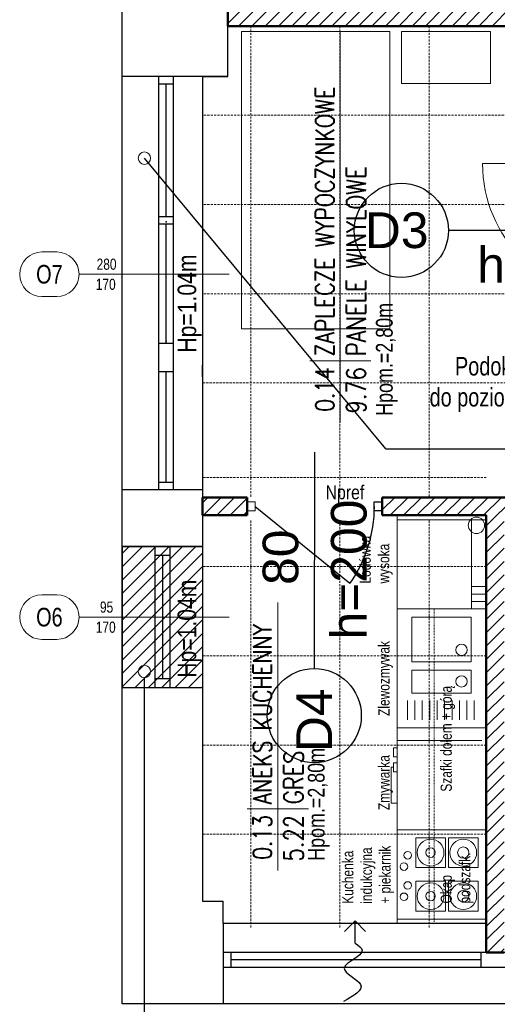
# Model space of a CAD drawing. Header units: millimetres. Extents: x -523 to 1404227, y -783705 to 1038705.
# Tile 40 of 256: x 353534 to 356749, y 9 to 6630. Entities that reach past the tile are written whole.
import ezdxf
from ezdxf.enums import TextEntityAlignment as Align

# ---------------------------------------------------------------- set-up
doc = ezdxf.new("R2010")
doc.units = ezdxf.units.MM
doc.linetypes.add('0.5_0.5', pattern=[1, 0.5, -0.5])
doc.linetypes.add('DASHEDX2', pattern=[1.5, 1, -0.5])
for name, color, linetype, lineweight in [('3. Opis stolarki drzwiowej i okiennej', 5, 'Continuous', 30), ('BA_KS_ist.', 34, 'Continuous', 13), ('BA_met', 7, 'Continuous', 18), ('BA_sym', 7, 'Continuous', 18), ('BA_txc', 1, 'Continuous', 18), ('BA_txs', 2, 'Continuous', 18), ('Cienka', 7, 'Continuous', 18), ('mm_Wentylacja', 5, 'Continuous', 50), ('PG_PRZERYWANE_ŚREDNIE', 1, 'DASHEDX2', 18), ('PG_WIDOKOWE_CIENKIE', 7, 'Continuous', 18), ('PG_WYPOSAŻENIE', 1, 'Continuous', 18), ('Przekrojowa', 60, 'Continuous', 18), ('Wyposażenie', 134, 'Continuous', 18), ('WYPOSAŻENIE GARAŻU', 253, 'Continuous', 5)]:
    doc.layers.add(name, color=color, linetype=linetype, lineweight=lineweight)
doc.styles.add('BIKTC', font='bikromsw.shx', dxfattribs={"width": 0.8})
doc.styles.add('BIKTS', font='bikromsw.shx', dxfattribs={"width": 0.85})
doc.styles.add('BIKWYM', font='BIKROMSW.SHX', dxfattribs={"width": 0.8})
doc.styles.add('ROMANS', font='romans', dxfattribs={"width": 0.7})
doc.styles.get("Standard").update_dxf_attribs({"font": 'arial.ttf'})
pattern_1 = [(45, (-152649.147, 347385.806), (-44.9012806, 44.9012806), [])]

# ---------------------------------------------------------------- blocks, each defined once
blk = doc.blocks.new('jamb')
blk.add_lwpolyline([(-0.5, -0.5), (-0.5, 0.5), (0.5, 0.5), (0.5, -0.5)], close=True)
blk = doc.blocks.new('A$C6b6b2cc1')
at = {"color": 5, "lineweight": 20}
for p, q in [((17.9, 91), (29.9, 91)), ((17.9, 0), (29.9, 0))]:
    blk.add_line(p, q, dxfattribs=at)
for p, q in [((20.9, 85.5), (20.9, 91)), ((20.9, 91), (26.9, 91)), ((26.9, 91), (26.9, 85.5)), ((26.9, 85.5), (20.9, 85.5))]:
    blk.add_line(p, q)
at = {"color": 0, "extrusion": (0, 0, -1)}
blk.add_line((23.9, 5.5), (75.47, 69.26), dxfattribs=at)
at = {"extrusion": (0, 0, -1)}
blk.add_line((56.49, 45.5), (0, 45.5), dxfattribs=at)
at = {"color": 0, "extrusion": (0, 0, -1)}
blk.add_arc((-23.9, -4.5), 90, 90, 124.95948, dxfattribs=at)
at = {"layer": 'WYPOSAŻENIE GARAŻU', "color": 240, "xscale": 5.5, "yscale": 5.999999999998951, "zscale": 5.5, "rotation": 90}
blk.add_blockref('jamb', (23.9, 2.75), dxfattribs=at)
blk = doc.blocks.new('dr1h901')
at = {"color": 0}
blk.add_line((-0.5, 0), (-0.5, 1), dxfattribs=at)
blk.add_line((0, 0.3622), (0, -0.2655))
blk.add_arc((-0.5, 0), 1, 0, 90, dxfattribs=at)
blk = doc.blocks.new('A$Cb1b4349b')
at = {"layer": 'WYPOSAŻENIE GARAŻU', "color": 240, "xscale": 5.5, "yscale": 5.999999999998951, "zscale": 5.5, "rotation": 90}
for p in [(23.9, 98.25), (23.9, 2.75)]:
    blk.add_blockref('jamb', p, dxfattribs=at)
at = {"layer": 'WYPOSAŻENIE GARAŻU', "color": 1, "xscale": -90, "yscale": 90, "zscale": -90, "rotation": 270}
blk.add_blockref('dr1h901', (23.9, 50.5), dxfattribs=at)
blk = doc.blocks.new('bikmet')
blk.add_line((0, 1.65), (0, -1.65))
at = {"style": 'ROMANS', "width": 0.8}
blk.add_attdef('NRPOM', text='', height=1, dxfattribs=at).set_placement((-0.333, 0.333), align=Align.RIGHT)
blk.add_attdef('NWAPOM', (0.25, 0.333), '', height=1, dxfattribs=at)
blk.add_attdef('RAREA', text='', height=1.042, dxfattribs=at).set_placement((-0.333, -0.333), align=Align.TOP_RIGHT)
blk.add_attdef('PODLOGA', text='', height=1.042, dxfattribs=at).set_placement((0.25, -0.333), align=Align.TOP_LEFT)
blk = doc.blocks.new('symdrz')
blk.add_lwpolyline([(-10, -30, -1), (-10, 30), (10, 30, -1), (10, -30)], format="xyb", close=True)
at = {"style": 'BIKTS', "width": 0.8}
blk.add_attdef('SZERDRZ', text='', height=25, dxfattribs=at).set_placement((77.1, 8.8), align=Align.CENTER)
blk.add_attdef('SYMDRZ', text='', height=25, dxfattribs=at).set_placement((0, 0), align=Align.MIDDLE)
blk.add_attdef('WYSDRZ', text='', height=25, dxfattribs=at).set_placement((77.1, -9.5), align=Align.TOP_CENTER)
blk = doc.blocks.new('podciecie')
at = {"layer": 'mm_Wentylacja', "color": 142, "lineweight": 30}
for p, q in [((23288, -37575.5), (23288, -37590.5)), ((23288, -37590.5), (23280.93, -37583.43)), ((23288, -37590.5), (23295.07, -37583.43))]:
    blk.add_line(p, q, dxfattribs=at)
blk.add_spline([(23288, -37575.5), (23283.25, -37570.75), (23295.25, -37558.75), (23284.25, -37547.75), (23295.75, -37536.25)], degree=3, dxfattribs=at)
blk = doc.blocks.new('A$C6810ecfa')
at = {"layer": 'BA_KS_ist.', "color": 30, "linetype": 'Continuous', "lineweight": 20, "ltscale": 25}
blk.add_circle((-2195.59, 249.73), 5.5, dxfattribs=at)

msp = doc.modelspace()

# ---------------------------------------------------------------- hatches: boundary and pattern name
at = {"layer": 'PG_WIDOKOWE_CIENKIE', "lineweight": 18}
h = msp.add_hatch(dxfattribs=at)
h.set_pattern_fill('LINE', scale=20, angle=45)
h.set_pattern_definition(pattern_1)
h.paths.add_polyline_path([(354934.33, 6707.52), (360229.33, 6707.52), (360229.33, 6587.52), (354934.33, 6587.52)])
h = msp.add_hatch(dxfattribs=at)
h.set_pattern_fill('LINE', scale=20, angle=45)
h.set_pattern_definition(pattern_1)
h.paths.add_polyline_path([(355064.33, 3417.52), (354764.33, 3417.52), (354764.33, 3297.52), (355064.33, 3297.52)])
h = msp.add_hatch(dxfattribs=at)
h.set_pattern_fill('LINE', scale=20, angle=45)
h.set_pattern_definition(pattern_1)
h.paths.add_polyline_path([(356874.33, 3417.52), (355974.33, 3417.52), (355974.33, 3297.52), (356674.33, 3297.52), (356674.33, 357.52), (356794.33, 357.52), (356794.33, 3297.52), (356874.33, 3297.52)])
h = msp.add_hatch(dxfattribs=at)
h.set_pattern_fill('LINE', scale=20, angle=45)
h.set_pattern_definition([(45, (-152464.99, 276287.02), (-44.9012806, 44.9012806), [])])
h.paths.add_polyline_path([(354224.33, 3087.52), (354764.33, 3087.52), (354764.33, 2137.52), (354224.33, 2137.52)])

# ---------------------------------------------------------------- linework, layer by layer
for p, q in [((354224.33, 3087.52), (354224.33, 24712.52)), ((354934.33, 6247.52), (354934.33, 6712.52)), ((354764.33, 6247.52), (354224.33, 6247.52)), ((354469.33, 3467.52), (354469.33, 6247.52)), ((354569.33, 6247.52), (354469.33, 6247.52)), ((354569.33, 3467.52), (354569.33, 6247.52)), ((354934.33, 6247.52), (354764.33, 6247.52)), ((354764.33, 6247.52), (354764.33, 3087.52)), ((354764.33, 6247.52), (354934.33, 6247.52)), ((354569.33, 6197.52), (354469.33, 6197.52)), ((354519.33, 5305.02), (354519.33, 6197.52)), ((355997.45, 3744.33), (354373.13, 5698.82)), ((354569.33, 5305.02), (354469.33, 5305.02)), ((354569.33, 5255.02), (354469.33, 5255.02)), ((354519.33, 4452.52), (354519.33, 5255.02)), ((354569.33, 4452.52), (354469.33, 4452.52)), ((354764.33, 4227.52), (354764.33, 4307.52)), ((354569.33, 4262.52), (354469.33, 4262.52)), ((354519.33, 3517.52), (354519.33, 4262.52)), ((355997.45, 3744.33), (358414.09, 3744.33)), ((354569.33, 3517.52), (354469.33, 3517.52)), ((354764.33, 3467.52), (354224.33, 3467.52)), ((354764.33, 3467.52), (354764.33, 3417.52)), ((354764.33, 3087.52), (354224.33, 3087.52)), ((354224.33, 3087.52), (354224.33, 2137.52)), ((354444.33, 3087.52), (354444.33, 3027.52)), ((354544.33, 3087.52), (354544.33, 3027.52)), ((354764.33, 3087.52), (354764.33, 2137.52)), ((354544.33, 3027.52), (354444.33, 3027.52)), ((354444.33, 3027.52), (354444.33, 2197.52)), ((354494.33, 3027.52), (354494.33, 2197.52)), ((354544.33, 3027.52), (354544.33, 2197.52)), ((354373.13, -494.16), (354373.13, 2205.48)), ((354544.33, 2197.52), (354444.33, 2197.52)), ((354444.33, 2197.52), (354444.33, 2137.52)), ((354544.33, 2197.52), (354544.33, 2137.52)), ((354224.33, 12.52), (354224.33, 2137.52)), ((354764.33, 2137.52), (354224.33, 2137.52)), ((354764.33, 2137.52), (354764.33, 702.52)), ((354764.33, 702.52), (354904.33, 702.52)), ((354904.33, 552.52), (354904.33, 702.52)), ((356674.33, 552.52), (354904.33, 552.52)), ((354904.33, 552.52), (354904.33, 12.52)), ((354904.33, 357.52), (354904.33, 257.52)), ((360459.33, 357.52), (354904.33, 357.52)), ((354954.33, 357.52), (354954.33, 257.52)), ((356639.33, 257.52), (356639.33, 357.52)), ((356639.33, 307.52), (354954.33, 307.52)), ((360459.33, 257.52), (354904.33, 257.52)), ((368834.33, 12.52), (354224.33, 12.52))]:
    msp.add_line(p, q)
for points in [[(354934.33, 6707.52), (360229.33, 6707.52), (360229.33, 6587.52), (354934.33, 6587.52)], [(354224.33, 3087.52), (354764.33, 3087.52), (354764.33, 2137.52), (354224.33, 2137.52)]]:
    msp.add_lwpolyline(points, close=True)
at = {"lineweight": 20}
for centre in [(354373.13, 5698.82), (354373.13, 2247.16)]:
    msp.add_circle(centre, 41.68, dxfattribs=at)
for p in [(354519.33, 5270.85), (354519.33, 5270.85), (354519.33, 5270.85), (354519.33, 5270.85), (354519.33, 4469.19), (354519.33, 4469.19), (354519.33, 4469.19), (354519.33, 4469.19)]:
    msp.add_point(p)
at = {"layer": '3. Opis stolarki drzwiowej i okiennej'}
for p, q in [((357874.54, 5211.26), (356419.34, 5213.32)), ((355518.94, 3722.13), (355516.88, 2266.93))]:
    msp.add_line(p, q, dxfattribs=at)
for centre in [(356102.81, 5213.32), (355516.88, 1950.41)]:
    msp.add_circle(centre, 316.53, dxfattribs=at)
at = {"layer": 'BA_met', "color": 18}
for p, q in [((355692.06, 3921.42), (355692.06, 6545.56)), ((355270.89, 909.33), (355270.89, 2710.73))]:
    msp.add_line(p, q, dxfattribs=at)
at = {"layer": 'BA_sym', "color": 18}
for p, q in [((354943.92, 4918.35), (353933.66, 4918.35)), ((354943.92, 2612.52), (353933.66, 2612.52))]:
    msp.add_line(p, q, dxfattribs=at)
at = {"layer": 'PG_PRZERYWANE_ŚREDNIE', "color": 251, "lineweight": 15, "ltscale": 15}
for p, q in [((355089.33, 6587.52), (355089.33, 3417.52)), ((355689.33, 6587.52), (355689.33, 3417.52)), ((356289.33, 6587.52), (356289.33, 3417.52)), ((357489.33, 5987.52), (354764.33, 5987.52)), ((357489.33, 5387.52), (354764.33, 5387.52)), ((357489.33, 4787.52), (354764.33, 4787.52)), ((358494.33, 4187.52), (354764.33, 4187.52)), ((356674.33, 3552.52), (354764.33, 3552.52)), ((355089.33, 3262.52), (355089.33, 517.52)), ((355689.33, 3262.52), (355689.33, 517.52)), ((356289.33, 3262.52), (356289.33, 517.52)), ((356674.33, 2952.52), (354764.33, 2952.52)), ((356674.33, 2352.52), (354764.33, 2352.52)), ((356674.33, 1752.52), (354764.33, 1752.52)), ((356674.33, 1152.52), (354764.33, 1152.52))]:
    msp.add_line(p, q, dxfattribs=at)
at = {"layer": 'PG_WIDOKOWE_CIENKIE', "color": 18, "lineweight": 50}
for p, q in [((354934.33, 6707.52), (354934.33, 6587.52)), ((354934.33, 6587.52), (360229.33, 6587.52)), ((354764.33, 3417.52), (355064.33, 3417.52)), ((354764.33, 3417.52), (354764.33, 3297.52)), ((355064.33, 3297.52), (355064.33, 3417.52)), ((355974.33, 3417.52), (356874.33, 3417.52)), ((355974.33, 3297.52), (355974.33, 3417.52)), ((354764.33, 3297.52), (355064.33, 3297.52)), ((355974.33, 3297.52), (356674.33, 3297.52)), ((356674.33, 357.52), (356674.33, 3297.52)), ((356674.33, 357.52), (356794.33, 357.52))]:
    msp.add_line(p, q, dxfattribs=at)
at = {"layer": 'PG_WYPOSAŻENIE', "color": 251}
for p, q in [((356103.34, 6550.16), (356703.34, 6550.16)), ((356103.34, 6200.16), (356103.34, 6550.16)), ((356703.34, 6550.16), (356703.34, 6200.16)), ((356703.34, 6200.16), (356103.34, 6200.16)), ((356074.33, 552.52), (356074.33, 3297.52)), ((356074.33, 2667.52), (356074.33, 3267.52)), ((356074.33, 3267.52), (356674.33, 3267.52)), ((356074.33, 3267.52), (356074.33, 2667.52)), ((356574.33, 2667.52), (356574.33, 3267.52)), ((356674.33, 2817.52), (356574.33, 2817.52)), ((356674.33, 2767.52), (356574.33, 2767.52)), ((356674.33, 2717.52), (356574.33, 2717.52)), ((356674.33, 2667.52), (356074.33, 2667.52)), ((356172.97, 2611.97), (356172.97, 2311.97)), ((356572.97, 2611.97), (356172.97, 2611.97)), ((356572.97, 2311.97), (356572.97, 2611.97)), ((356172.97, 2311.97), (356572.97, 2311.97)), ((356172.97, 2256.45), (356172.97, 2100.31)), ((356572.97, 2256.45), (356172.97, 2256.45)), ((356572.97, 2100.31), (356572.97, 2256.45)), ((356143.76, 2052.92), (356143.76, 1921.29)), ((356172.97, 2100.31), (356572.97, 2100.31)), ((356193.76, 2052.92), (356193.76, 1921.29)), ((356243.76, 2052.92), (356243.76, 1921.29)), ((356293.76, 2052.92), (356293.76, 1921.29)), ((356343.76, 2052.92), (356343.76, 1921.29)), ((356393.76, 2052.92), (356393.76, 1921.29)), ((356443.76, 2052.92), (356443.76, 1921.29)), ((356493.76, 2052.92), (356493.76, 1921.29)), ((356543.76, 2052.92), (356543.76, 1921.29)), ((356593.76, 2052.92), (356593.76, 1921.29)), ((356674.33, 1867.52), (356074.33, 1867.52)), ((356049.33, 1732.52), (356074.33, 1732.52)), ((356049.33, 1732.52), (356049.33, 1672.52)), ((356074.33, 1782.52), (356074.33, 1182.52)), ((356644.33, 1782.51), (356074.33, 1782.51)), ((356049.33, 1672.52), (356074.33, 1672.52)), ((356049.33, 1632.52), (356074.33, 1632.52)), ((356049.33, 1632.52), (356049.33, 1572.52)), ((356049.33, 1572.52), (356074.33, 1572.52)), ((356674.33, 1182.52), (356074.33, 1182.52)), ((356674.33, 1182.52), (356074.33, 1182.52)), ((356199.71, 928.77), (356199.71, 1128.77)), ((356199.71, 1128.77), (356399.71, 1128.77)), ((356399.71, 1128.77), (356399.71, 928.77)), ((356419.71, 928.77), (356419.71, 1128.77)), ((356419.71, 1128.77), (356619.71, 1128.77)), ((356619.71, 1128.77), (356619.71, 928.77)), ((356399.71, 928.77), (356199.71, 928.77)), ((356619.71, 928.77), (356419.71, 928.77)), ((356399.71, 836.27), (356199.71, 836.27)), ((356199.71, 836.27), (356199.71, 636.27)), ((356399.71, 636.27), (356399.71, 836.27)), ((356619.71, 836.27), (356419.71, 836.27)), ((356419.71, 836.27), (356419.71, 636.27)), ((356619.71, 636.27), (356619.71, 836.27)), ((356199.71, 636.27), (356399.71, 636.27)), ((356419.71, 636.27), (356619.71, 636.27)), ((356674.33, 582.52), (356074.33, 582.52)), ((356674.33, 582.52), (356074.33, 582.52))]:
    msp.add_line(p, q, dxfattribs=at)
at = {"layer": 'PG_WYPOSAŻENIE', "color": 251, "linetype": '0.5_0.5', "ltscale": 10}
msp.add_line((356324.33, 2667.52), (356324.33, 552.52), dxfattribs=at)
at = {"layer": 'PG_WYPOSAŻENIE', "color": 251}
msp.add_lwpolyline([(356026.39, 4550.16), (355026.39, 4550.16), (355026.39, 6550.16), (356026.39, 6550.16)], close=True, dxfattribs=at)
msp.add_lwpolyline([(356074.33, 1362.52), (356034.33, 1362.52), (356034.33, 1602.52), (356049.33, 1602.52)], dxfattribs=at)
for centre, radius in [((356508.15, 2392.24), 38.32), ((356508.15, 2180.58), 38.32), ((356299.71, 1028.77), 31.75), ((356519.71, 1028.77), 38.1), ((356145.78, 1011.38), 25.4), ((356120.38, 935.18), 25.4), ((356145.78, 808.18), 25.4), ((356120.38, 731.98), 25.4), ((356299.71, 736.27), 31.75), ((356519.71, 736.27), 38.1)]:
    msp.add_circle(centre, radius, dxfattribs=at)
for centre, start, end in [((356299.71, 1028.77), 90, 270), ((356299.71, 1028.77), 270, 90), ((356519.71, 1028.77), 90, 270), ((356519.71, 1028.77), 270, 90), ((356299.71, 736.27), 90, 270), ((356299.71, 736.27), 270, 90), ((356519.71, 736.27), 90, 270), ((356519.71, 736.27), 270, 90)]:
    msp.add_arc(centre, 90, start, end, dxfattribs=at)
at = {"layer": 'Wyposażenie', "color": 7, "lineweight": 0}
msp.add_line((356674.33, 2667.52), (356674.33, 3267.52), dxfattribs=at)

# ---------------------------------------------------------------- block references
at = {"color": 5, "lineweight": 20, "xscale": 10, "yscale": 10, "zscale": 10}
for name, p, rotation in [('A$Cb1b4349b', (357788.29, 5717.52), 180), ('A$C6b6b2cc1', (355064.33, 3596.48), 270)]:
    msp.add_blockref(name, p, dxfattribs=dict(at, rotation=rotation))
at = {"layer": 'BA_met', "color": 18, "xscale": 125, "yscale": 125, "zscale": 125, "rotation": 90}
for p, values in [((355692.06, 4335.6), {'NRPOM': '0.14', 'NWAPOM': 'ZAPLECZE WYPOCZYNKOWE', 'RAREA': '9.76', 'PODLOGA': 'PANELE WINYLOWE'}), ((355270.89, 1323.51), {'NRPOM': '0.13', 'NWAPOM': 'ANEKS KUCHENNY', 'RAREA': '5.22', 'PODLOGA': 'GRES'})]:
    msp.add_blockref('bikmet', p, dxfattribs=at).add_auto_attribs(values)
at = {"layer": 'BA_sym', "color": 18}
ref = msp.add_blockref('symdrz', (353733.66, 4918.35), dxfattribs=dict(at, xscale=5.000000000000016, yscale=5.000000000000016, zscale=5.000000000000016, rotation=180.0000047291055))
ref.add_attrib('Symdrz', 'O7', dxfattribs={"height": 125, "rotation": 0.000005, "style": 'BIKTS', "width": 0.8}).set_placement((353733.66, 4918.35), align=Align.MIDDLE_CENTER)
ref.add_attrib('Szerdrz', '170', dxfattribs={"layer": 'BA_txc', "height": 75, "rotation": 0.000005, "style": 'BIKTS', "width": 0.8}).set_placement((354112.93, 4850.85), align=Align.MIDDLE_CENTER)
ref.add_attrib('Wysdrz', '280', dxfattribs={"layer": 'BA_txc', "height": 75, "rotation": 0.000005, "style": 'BIKTS', "width": 0.8}).set_placement((354118.59, 4985.85), align=Align.MIDDLE_CENTER)
ref = msp.add_blockref('symdrz', (353733.66, 2612.52), dxfattribs=dict(at, xscale=5.000000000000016, yscale=5.000000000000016, zscale=5.000000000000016, rotation=180.0000047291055))
ref.add_attrib('Symdrz', 'O6', dxfattribs={"height": 125, "rotation": 0.000005, "style": 'BIKTS', "width": 0.8}).set_placement((353733.66, 2612.52), align=Align.MIDDLE_CENTER)
ref.add_attrib('Szerdrz', '170', dxfattribs={"layer": 'BA_txc', "height": 75, "rotation": 0.000005, "style": 'BIKTS', "width": 0.8}).set_placement((354112.93, 2545.02), align=Align.MIDDLE_CENTER)
ref.add_attrib('Wysdrz', '95', dxfattribs={"layer": 'BA_txc', "height": 75, "rotation": 0.000005, "style": 'BIKTS', "width": 0.8}).set_placement((354118.59, 2680.02), align=Align.MIDDLE_CENTER)
at = {"layer": 'mm_Wentylacja', "color": 2, "lineweight": 30, "xscale": 10, "yscale": 10, "zscale": 10, "rotation": 180}
msp.add_blockref('podciecie', (588671.36, -375335.24), dxfattribs=at)
at = {"layer": 'Przekrojowa', "xscale": 10, "yscale": 10, "zscale": 10}
msp.add_blockref('A$C6810ecfa', (378564.33, 732.52), dxfattribs=at)

# ---------------------------------------------------------------- texts
at = {"layer": '3. Opis stolarki drzwiowej i okiennej', "char_height": 240, "width": 1203.5164, "attachment_point": 3}
for s, insert in [('{\\f@Arial Unicode MS|b0|i0|c238|p34;D3}', (356285.75, 5334.3)), ('{\\f@Arial Unicode MS|b0|i0|c238|p34;h=200}', (357555.59, 5101.35))]:
    msp.add_mtext(s, dxfattribs=dict(at, insert=insert))
at = {"layer": '3. Opis stolarki drzwiowej i okiennej', "char_height": 240, "width": 1203.5164, "attachment_point": 3, "rotation": 90}
for s, insert in [('{\\f@Arial Unicode MS|b0|i0|c238|p34;h=200}', (355628.85, 3403.19)), ('{\\f@Arial Unicode MS|b0|i0|c238|p34;80}', (355169.13, 3201.68)), ('{\\f@Arial Unicode MS|b0|i0|c238|p34;D4}', (355395.9, 2133.35))]:
    msp.add_mtext(s, dxfattribs=dict(at, insert=insert))
at = {"layer": 'BA_txs', "color": 18, "style": 'BIKTS', "width": 0.85}
for p in [(354721.93, 4391.31), (354721.93, 2205.05)]:
    msp.add_text('Hp=1.04m', height=125, rotation=90, dxfattribs=at).set_placement(p)
at = {"layer": 'BA_txs', "color": 7, "insert": (355592.67, 3498.52), "char_height": 93.75, "width": 7937.5264, "attachment_point": 1, "style": 'BIKTS'}
msp.add_mtext('Npref', dxfattribs=at)
at = {"layer": 'Cienka', "color": 7, "lineweight": 0, "char_height": 125, "attachment_point": 5, "style": 'BIKWYM'}
for s, insert in [('\\A1;Podokiennik do skucia\\Pdo poziomu projektowanego\\Pparapetu', (357129.18, 4072.67)), ('\\A1;Zamurować do poziomu\\Pprojektowanego parapetu', (355589.13, -262.16))]:
    msp.add_mtext(s, dxfattribs=dict(at, insert=insert))
at = {"layer": 'PG_WYPOSAŻENIE', "color": 18, "attachment_point": 1, "rotation": 90, "style": 'BIKTC'}
for s, width, gutter_width, insert, char_height in [('Hpom.=2,80m', 9760.1929, 750, (355931.78, 3966.03), 112.5), ('Lodówka\\Pwysoka', 6506.7953, 500, (355821.94, 2838.47), 75), ('Zlewozmywak', 6506.7953, 500, (355948.36, 1948.01), 75), ('Szafki dołem + górą', 6506.7953, 500, (356367.35, 1438.97), 75), ('Hpom.=2,80m', 9760.1929, 750, (355473.5, 973.72), 112.5), ('Zmywarka', 6506.7953, 500, (355948.36, 1314.69), 75), ('Kuchenka\\Pindukcyjna\\P+ piekarnik', 6506.7953, 500, (355705.01, 685.18), 75), ('Okap\\Ppodszafk.', 6506.7953, 500, (356367.35, 686.79), 75)]:
    msp.add_mtext_dynamic_manual_height_columns(s, width=width, gutter_width=gutter_width, heights=[0], dxfattribs=dict(at, insert=insert, char_height=char_height))

doc.saveas('drawing.dxf')
